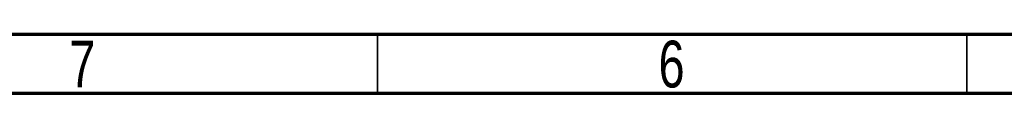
# Model space of a CAD drawing. Header units: millimetres. Extents: x 15 to 415, y 5 to 292.
# Tile 2 of 39: x 85 to 168, y 5 to 10. Entities that reach past the tile are written whole.
import ezdxf

# ---------------------------------------------------------------- set-up
doc = ezdxf.new("R2010")
doc.units = ezdxf.units.MM
doc.styles.add('SLDTEXTSTYLE0', font='TXT', dxfattribs={"width": 0.75})

msp = doc.modelspace()

# ---------------------------------------------------------------- linework, layer by layer
at = {"color": 7, "linetype": 'Continuous', "lineweight": 70}
for p, q in [((410, 10), (20, 10)), ((415, 5), (15, 5))]:
    msp.add_line(p, q, dxfattribs=at)
at = {"color": 7, "linetype": 'Continuous', "lineweight": 35}
for p, q in [((115, 10), (115, 5)), ((165, 10), (165, 5))]:
    msp.add_line(p, q, dxfattribs=at)

# ---------------------------------------------------------------- texts
at = {"color": 7, "linetype": 'Continuous', "lineweight": 0, "char_height": 3.969, "attachment_point": 2, "style": 'SLDTEXTSTYLE0'}
for s, insert in [('7', (89.96, 9.477)), ('6', (139.96, 9.477))]:
    msp.add_mtext(s, dxfattribs=dict(at, insert=insert))

doc.saveas('drawing.dxf')
